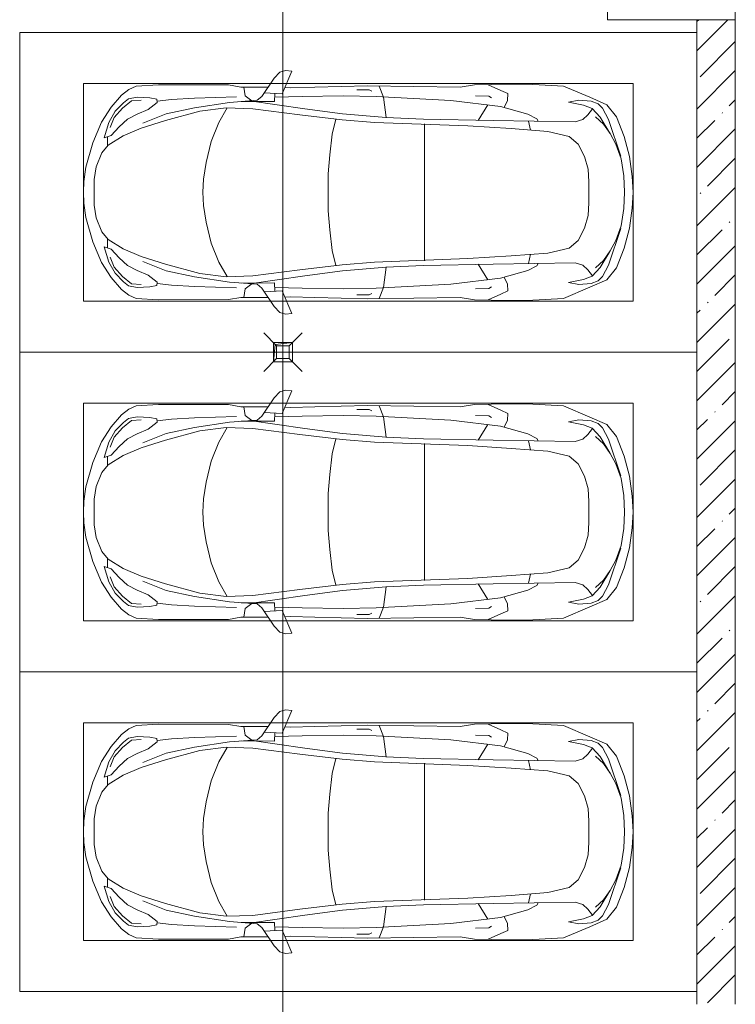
# Model space of a CAD drawing. Header units: millimetres. Extents: x -32229 to 169101, y -13689 to 125138.
# Tile 243 of 256: x 114655 to 120255, y 39050 to 46750. Entities that reach past the tile are written whole.
import ezdxf

# ---------------------------------------------------------------- set-up
doc = ezdxf.new("R2010")
doc.units = ezdxf.units.MM
for name, color, linetype, lineweight in [('A-DETL-GENF-OTLN', 7, 'Continuous', 18), ('A-FLOR-____-OTLN', 7, 'Continuous', 18), ('A-WALL-____-MCUT', 7, 'Continuous', 40), ('A-WALL-____-PATT', 7, 'Continuous', 40), ('C-PRKG-____-OTLN', 7, 'Continuous', 18), ('M-EQPM-____-OTLN', 7, 'Continuous', 18), ('P-SANR-FIXT-OTLN', 7, 'Continuous', 18), ('S-COLS-____-MCUT', 7, 'Continuous', 40)]:
    doc.layers.add(name, color=color, linetype=linetype, lineweight=lineweight)

# ---------------------------------------------------------------- blocks, each defined once
blk = doc.blocks.new('АР_Машиноместо - 5300x2500_С-V23--01 ЭМ')
at = {"layer": 'A-DETL-GENF-OTLN', "color": 253, "lineweight": 13, "true_color": 0xaaaaaa}
for p, q in [((1052.6, -517.5), (861.8, -571.6)), ((1165.1, -503.1), (1052.6, -517.5)), ((1250, -500), (1165.1, -503.1)), ((1250, -500), (1334.9, -503.1)), ((1334.9, -503.1), (1447.4, -517.5)), ((1447.4, -517.5), (1638.2, -571.6)), ((861.8, -571.6), (701.8, -640.4)), ((1050.7, -599.4), (941.4, -642.2)), ((1148.8, -583), (1050.7, -599.4)), ((1250, -581.6), (1148.8, -583)), ((1250, -581.6), (1351.2, -583)), ((1351.2, -583), (1449.3, -599.4)), ((1449.3, -599.4), (1558.6, -642.2)), ((1638.2, -571.6), (1798.2, -640.4)), ((701.8, -640.4), (584.4, -714.6)), ((824.6, -660.9), (703.5, -696.4)), ((804.5, -715.7), (824.6, -660.9)), ((881.5, -691.6), (809.1, -809.4)), ((888.4, -685.9), (815.2, -686.6)), ((941.4, -642.2), (881.5, -691.6)), ((1558.6, -642.2), (1618.5, -691.6)), ((1611.6, -685.9), (1684.8, -686.6)), ((1618.5, -691.6), (1690.9, -809.4)), ((1695.5, -715.7), (1675.4, -660.9)), ((1675.4, -660.9), (1796.5, -696.4)), ((1798.2, -640.4), (1915.6, -714.6)), ((584.4, -714.6), (489, -795.6)), ((616.5, -746.4), (550, -812.3)), ((703.5, -696.4), (616.5, -746.4)), ((737.5, -778.3), (804.5, -715.7)), ((1762.5, -778.3), (1695.5, -715.7)), ((1796.5, -696.4), (1883.5, -746.4)), ((1883.5, -746.4), (1950, -812.3)), ((1915.6, -714.6), (2011, -795.6)), ((489, -795.6), (445.9, -853.1)), ((550, -812.3), (519.1, -851.5)), ((639.1, -920), (677.4, -843.7)), ((677.4, -843.7), (737.5, -778.3)), ((809.1, -809.4), (749.2, -950.3)), ((1690.9, -809.4), (1750.8, -950.3)), ((1822.6, -843.7), (1762.5, -778.3)), ((1860.9, -920), (1822.6, -843.7)), ((1950, -812.3), (1980.9, -851.5)), ((2011, -795.6), (2054.1, -853.1)), ((420.9, -910.7), (409.5, -1087)), ((445.9, -853.1), (420.9, -910.7)), ((519.1, -851.5), (505.7, -920)), ((505.7, -920), (510.2, -1018.7)), ((603.4, -1004.8), (639.1, -920)), ((1896.6, -1004.8), (1860.9, -920)), ((1980.9, -851.5), (1994.3, -920)), ((1994.3, -920), (1989.8, -1018.7)), ((2054.1, -853.1), (2079.1, -910.7)), ((2079.1, -910.7), (2090.5, -1087)), ((749.2, -950.3), (687.4, -1141)), ((1750.8, -950.3), (1812.6, -1141)), ((510.2, -1018.7), (521.5, -1074.5)), ((521.5, -1074.5), (548.5, -1076.2)), ((548.5, -1076.2), (603.4, -1004.8)), ((1951.5, -1076.2), (1896.6, -1004.8)), ((1978.5, -1074.5), (1951.5, -1076.2)), ((1989.8, -1018.7), (1978.5, -1074.5)), ((409.5, -1087), (410.6, -1634.2)), ((687.4, -1141), (615.4, -1410.3)), ((1812.6, -1141), (1884.6, -1410.3)), ((2090.5, -1087), (2089.4, -1634.2)), ((615.4, -1410.3), (589.4, -1615.5)), ((852.8, -1499), (1016.6, -1459.9)), ((1016.6, -1459.9), (1146.9, -1439.4)), ((1146.9, -1439.4), (1250, -1434.1)), ((1353.1, -1439.4), (1250, -1434.1)), ((1483.4, -1459.9), (1353.1, -1439.4)), ((1647.2, -1499), (1483.4, -1459.9)), ((1884.6, -1410.3), (1910.6, -1615.5)), ((703.6, -1557.1), (852.8, -1499)), ((1796.4, -1557.1), (1647.2, -1499)), ((589.4, -1615.5), (595.8, -1824.8)), ((590.4, -1624.3), (703.6, -1557.1)), ((1909.6, -1624.3), (1796.4, -1557.1)), ((1910.6, -1615.5), (1904.2, -1824.8)), ((410.6, -1634.2), (426.5, -1730.9)), ((546.5, -1642.6), (530.6, -1857.6)), ((1953.5, -1642.6), (1969.4, -1857.6)), ((2089.4, -1634.2), (2073.5, -1730.9)), ((426.5, -1730.9), (427.5, -1943)), ((495, -1765.3), (426.6, -1753.4)), ((533.6, -1816.8), (495, -1765.3)), ((540.9, -1993.7), (539.8, -1733.1)), ((1959.1, -1993.7), (1960.2, -1733.1)), ((1966.4, -1816.8), (2005, -1765.3)), ((2005, -1765.3), (2073.4, -1753.4)), ((2073.5, -1730.9), (2072.5, -1943)), ((597, -2231), (535, -1798.3)), ((595.8, -1824.8), (644.6, -2191.8)), ((1904.2, -1824.8), (1855.4, -2191.8)), ((1903, -2231), (1965, -1798.3)), ((500.6, -1894.5), (357.8, -1990.1)), ((479.9, -2052.9), (471, -1914.3)), ((530.6, -1857.6), (500.6, -1894.5)), ((1969.4, -1857.6), (1999.4, -1894.5)), ((1999.4, -1894.5), (2142.2, -1990.1)), ((2020.1, -2052.9), (2029, -1914.3)), ((357.8, -1990.1), (309.5, -2036.1)), ((540.9, -1993.7), (476.3, -1997.9)), ((505.9, -1996), (500, -2210.1)), ((1959.1, -1993.7), (2023.7, -1997.9)), ((1994.1, -1996), (2000, -2210.1)), ((2142.2, -1990.1), (2190.5, -2036.1)), ((309.5, -2036.1), (296.8, -2079.9)), ((301.4, -2130.5), (479.9, -2052.9)), ((432.3, -2119.9), (430.7, -2073.9)), ((2198.6, -2130.5), (2020.1, -2052.9)), ((2067.7, -2119.9), (2069.3, -2073.9)), ((2190.5, -2036.1), (2203.2, -2079.9)), ((296.8, -2079.9), (301.4, -2130.5)), ((428.2, -2308.5), (432.3, -2119.9)), ((2071.8, -2308.5), (2067.7, -2119.9)), ((2203.2, -2079.9), (2198.6, -2130.5)), ((500, -2210.1), (495.7, -2532.3)), ((636.6, -2526.5), (597, -2231)), ((644.6, -2191.8), (684.2, -2522.3)), ((1855.4, -2191.8), (1815.8, -2522.3)), ((1863.4, -2526.5), (1903, -2231)), ((2000, -2210.1), (2004.3, -2532.3)), ((417.5, -2723), (428.2, -2308.5)), ((2082.5, -2723), (2071.8, -2308.5)), ((495.7, -2532.3), (501.4, -2789.7)), ((636.6, -2526.5), (665.8, -2867.4)), ((684.2, -2522.3), (704.9, -2775.5)), ((1815.8, -2522.3), (1795.1, -2775.5)), ((1863.4, -2526.5), (1834.2, -2867.4)), ((2004.3, -2532.3), (1998.6, -2789.7)), ((447.8, -2638.7), (447.8, -2733.7)), ((2052.2, -2638.7), (2052.2, -2733.7)), ((426.5, -3446.8), (417.5, -2723)), ((447.8, -2733.7), (459.7, -2756.2)), ((2052.2, -2733.7), (2040.3, -2756.2)), ((2073.5, -3446.8), (2082.5, -2723)), ((505.1, -2846.9), (420.9, -2813.3)), ((501.4, -2789.7), (530.9, -3374.8)), ((665.8, -2867.4), (505.1, -2846.9)), ((704.9, -2775.5), (731.2, -3507.6)), ((1795.1, -2775.5), (1768.8, -3507.6)), ((1834.2, -2867.4), (1994.9, -2846.9)), ((1998.6, -2789.7), (1969.1, -3374.8)), ((1994.9, -2846.9), (2079.1, -2813.3)), ((665.6, -2864.6), (678.7, -3159.5)), ((1834.4, -2864.6), (1821.3, -3159.5)), ((678.7, -3159.5), (689.3, -3705.5)), ((1821.3, -3159.5), (1810.7, -3705.5)), ((530.9, -3374.8), (578.7, -3762.9)), ((1969.1, -3374.8), (1921.3, -3762.9)), ((409.5, -3560), (426.5, -3446.8)), ((2090.5, -3560), (2073.5, -3446.8)), ((731.2, -3507.6), (752.2, -3845.6)), ((1768.8, -3507.6), (1747.8, -3845.6)), ((405.6, -3688.5), (409.5, -3560)), ((495.5, -3566.1), (496.8, -3671.6)), ((687.1, -3588.8), (566.5, -3663.9)), ((1812.9, -3588.8), (1933.5, -3663.9)), ((2004.5, -3566.1), (2003.2, -3671.6)), ((2094.4, -3688.5), (2090.5, -3560)), ((403.4, -3968), (405.6, -3688.5)), ((408.2, -3667), (453.1, -3766.3)), ((496.8, -3671.6), (510.1, -3691.5)), ((2003.2, -3671.6), (1989.9, -3691.5)), ((2091.8, -3667), (2046.9, -3766.3)), ((2096.6, -3968), (2094.4, -3688.5)), ((453.1, -3766.3), (478.4, -3819.3)), ((578.7, -3762.9), (638.7, -3975.4)), ((689.3, -3705.5), (699.7, -4345.5)), ((1810.7, -3705.5), (1800.3, -4345.5)), ((1921.3, -3762.9), (1861.3, -3975.4)), ((2046.9, -3766.3), (2021.6, -3819.3)), ((478.4, -3819.3), (532.5, -3818.1)), ((532.5, -3818.1), (585.5, -3790.5)), ((752.2, -3845.6), (774.4, -4132.9)), ((1747.8, -3845.6), (1725.6, -4132.9)), ((1967.5, -3818.1), (1914.5, -3790.5)), ((2021.6, -3819.3), (1967.5, -3818.1)), ((419.6, -4254.2), (403.4, -3968)), ((638.7, -3975.4), (675.2, -4045.5)), ((1861.3, -3975.4), (1824.8, -4045.5)), ((2080.4, -4254.2), (2096.6, -3968)), ((675.2, -4045.5), (694.6, -4057.6)), ((1824.8, -4045.5), (1805.4, -4057.6)), ((774.4, -4132.9), (812.5, -4298.9)), ((1725.6, -4132.9), (1687.5, -4298.9)), ((507.1, -4462.6), (419.6, -4254.2)), ((543.7, -4295.1), (528.4, -4374.7)), ((569.5, -4413.1), (543.7, -4295.1)), ((812.5, -4298.9), (872.7, -4370.2)), ((1687.5, -4298.9), (1627.3, -4370.2)), ((1930.5, -4413.1), (1956.3, -4295.1)), ((1956.3, -4295.1), (1971.6, -4374.7)), ((1992.9, -4462.6), (2080.4, -4254.2)), ((528.4, -4374.7), (536.4, -4471.4)), ((699.7, -4345.5), (679.6, -4406.3)), ((872.7, -4370.2), (970.5, -4419.3)), ((1627.3, -4370.2), (1529.5, -4419.3)), ((1800.3, -4345.5), (1820.4, -4406.3)), ((1971.6, -4374.7), (1963.6, -4471.4)), ((565.9, -4595.1), (507.1, -4462.6)), ((594.6, -4479.3), (569.5, -4413.1)), ((645, -4445.5), (597.3, -4481.4)), ((679.6, -4406.3), (645, -4445.5)), ((970.5, -4419.3), (1069.6, -4447.3)), ((1069.6, -4447.3), (1167.1, -4453.2)), ((1167.1, -4453.2), (1250, -4453.9)), ((1332.9, -4453.2), (1250, -4453.9)), ((1430.4, -4447.3), (1332.9, -4453.2)), ((1529.5, -4419.3), (1430.4, -4447.3)), ((1820.4, -4406.3), (1855, -4445.5)), ((1855, -4445.5), (1902.7, -4481.4)), ((1905.4, -4479.3), (1930.5, -4413.1)), ((1934.1, -4595.1), (1992.9, -4462.6)), ((536.4, -4471.4), (557.5, -4525.7)), ((557.5, -4525.7), (590.7, -4560.1)), ((661.8, -4543.1), (594.6, -4479.3)), ((717.1, -4568.9), (659.6, -4505.3)), ((1782.9, -4568.9), (1840.4, -4505.3)), ((1838.2, -4543.1), (1905.4, -4479.3)), ((1942.5, -4525.7), (1909.3, -4560.1)), ((1963.6, -4471.4), (1942.5, -4525.7)), ((659.1, -4669.9), (565.9, -4595.1)), ((590.7, -4560.1), (680.7, -4606.5)), ((788.5, -4617.7), (661.8, -4543.1)), ((680.7, -4606.5), (967, -4703.6)), ((791.3, -4619.7), (717.1, -4568.9)), ((873.9, -4665.1), (791.3, -4619.7)), ((1819.3, -4606.5), (1533, -4703.6)), ((1626.1, -4665.1), (1708.7, -4619.7)), ((1708.7, -4619.7), (1782.9, -4568.9)), ((1711.5, -4617.7), (1838.2, -4543.1)), ((1909.3, -4560.1), (1819.3, -4606.5)), ((1840.9, -4669.9), (1934.1, -4595.1)), ((812.7, -4729.4), (659.1, -4669.9)), ((988.2, -4706.7), (873.9, -4665.1)), ((1511.8, -4706.7), (1626.1, -4665.1)), ((1687.3, -4729.4), (1840.9, -4669.9)), ((970.2, -4771.8), (812.7, -4729.4)), ((1126.4, -4794.1), (970.2, -4771.8)), ((1122.2, -4726.4), (988.2, -4706.7)), ((1250, -4731.7), (1122.2, -4726.4)), ((1250, -4731.7), (1377.8, -4726.4)), ((1373.6, -4794.1), (1529.8, -4771.8)), ((1377.8, -4726.4), (1511.8, -4706.7)), ((1529.8, -4771.8), (1687.3, -4729.4)), ((1250, -4800), (1126.4, -4794.1)), ((1250, -4800), (1373.6, -4794.1))]:
    blk.add_line(p, q, dxfattribs=at)
at = {"layer": 'A-DETL-GENF-OTLN', "color": 254, "lineweight": 13, "true_color": 0xd4d4d4}
for p, q in [((664.7, -739.9), (591.7, -805)), ((742.6, -707.8), (664.7, -739.9)), ((1757.4, -707.8), (1835.3, -739.9)), ((1835.3, -739.9), (1908.3, -805)), ((591.7, -805), (534.5, -874.4)), ((1908.3, -805), (1965.5, -874.4)), ((534.5, -874.4), (528.1, -949.5)), ((1965.5, -874.4), (1971.9, -949.5)), ((710.2, -962.8), (636.7, -1146)), ((1789.8, -962.8), (1863.3, -1146)), ((537.4, -1076.1), (524.9, -1188.6)), ((1962.6, -1076.1), (1975.1, -1188.6)), ((636.7, -1146), (590.3, -1367.8)), ((1863.3, -1146), (1909.7, -1367.8)), ((524.9, -1188.6), (513.9, -1368.9)), ((1975.1, -1188.6), (1986.1, -1368.9)), ((513.9, -1368.9), (502.3, -1696.3)), ((590.3, -1367.8), (546.5, -1642.6)), ((1909.7, -1367.8), (1953.5, -1642.6)), ((1986.1, -1368.9), (1997.7, -1696.3)), ((677.9, -2473), (794.6, -2446)), ((794.6, -2446), (955.7, -2426.8)), ((955.7, -2426.8), (1105.5, -2413.7)), ((1105.5, -2413.7), (1250, -2412.9)), ((1394.5, -2413.7), (1250, -2412.9)), ((1544.3, -2426.8), (1394.5, -2413.7)), ((1705.4, -2446), (1544.3, -2426.8)), ((1822.1, -2473), (1705.4, -2446)), ((715.1, -3168.3), (1250, -3167.3)), ((1784.9, -3168.3), (1250, -3167.3)), ((694.6, -3980.4), (765.1, -3996.8)), ((1805.4, -3980.4), (1734.9, -3996.8))]:
    blk.add_line(p, q, dxfattribs=at)
at = {"layer": 'C-PRKG-____-OTLN', "color": 253, "lineweight": 13, "true_color": 0xaaaaaa}
for p, q in [((2500, 0), (0, 0)), ((0, 0), (0, -1985)), ((2500, 0), (2500, -5300)), ((400, -500), (400, -4800)), ((400, -500), (2100, -500)), ((2100, -500), (2100, -4800)), ((0, -2135), (0, -5300)), ((400, -4800), (2100, -4800))]:
    blk.add_line(p, q, dxfattribs=at)
blk = doc.blocks.new('АР_Машиноместо - 5300x2500_С-2205627--01 ЭМ')
at = {"layer": 'A-DETL-GENF-OTLN', "color": 253, "lineweight": 13, "true_color": 0xaaaaaa}
for p, q in [((1052.6, -517.5), (861.8, -571.6)), ((1165.1, -503.1), (1052.6, -517.5)), ((1250, -500), (1165.1, -503.1)), ((1250, -500), (1334.9, -503.1)), ((1334.9, -503.1), (1447.4, -517.5)), ((1447.4, -517.5), (1638.2, -571.6)), ((861.8, -571.6), (701.8, -640.4)), ((1050.7, -599.4), (941.4, -642.2)), ((1148.8, -583), (1050.7, -599.4)), ((1250, -581.6), (1148.8, -583)), ((1250, -581.6), (1351.2, -583)), ((1351.2, -583), (1449.3, -599.4)), ((1449.3, -599.4), (1558.6, -642.2)), ((1638.2, -571.6), (1798.2, -640.4)), ((701.8, -640.4), (584.4, -714.6)), ((824.6, -660.9), (703.5, -696.4)), ((804.5, -715.7), (824.6, -660.9)), ((881.5, -691.6), (809.1, -809.4)), ((888.4, -685.9), (815.2, -686.6)), ((941.4, -642.2), (881.5, -691.6)), ((1558.6, -642.2), (1618.5, -691.6)), ((1611.6, -685.9), (1684.8, -686.6)), ((1618.5, -691.6), (1690.9, -809.4)), ((1695.5, -715.7), (1675.4, -660.9)), ((1675.4, -660.9), (1796.5, -696.4)), ((1798.2, -640.4), (1915.6, -714.6)), ((584.4, -714.6), (489, -795.6)), ((616.5, -746.4), (550, -812.3)), ((703.5, -696.4), (616.5, -746.4)), ((737.5, -778.3), (804.5, -715.7)), ((1762.5, -778.3), (1695.5, -715.7)), ((1796.5, -696.4), (1883.5, -746.4)), ((1883.5, -746.4), (1950, -812.3)), ((1915.6, -714.6), (2011, -795.6)), ((489, -795.6), (445.9, -853.1)), ((550, -812.3), (519.1, -851.5)), ((639.1, -920), (677.4, -843.7)), ((677.4, -843.7), (737.5, -778.3)), ((809.1, -809.4), (749.2, -950.3)), ((1690.9, -809.4), (1750.8, -950.3)), ((1822.6, -843.7), (1762.5, -778.3)), ((1860.9, -920), (1822.6, -843.7)), ((1950, -812.3), (1980.9, -851.5)), ((2011, -795.6), (2054.1, -853.1)), ((420.9, -910.7), (409.5, -1087)), ((445.9, -853.1), (420.9, -910.7)), ((519.1, -851.5), (505.7, -920)), ((505.7, -920), (510.2, -1018.7)), ((603.4, -1004.8), (639.1, -920)), ((1896.6, -1004.8), (1860.9, -920)), ((1980.9, -851.5), (1994.3, -920)), ((1994.3, -920), (1989.8, -1018.7)), ((2054.1, -853.1), (2079.1, -910.7)), ((2079.1, -910.7), (2090.5, -1087)), ((749.2, -950.3), (687.4, -1141)), ((1750.8, -950.3), (1812.6, -1141)), ((510.2, -1018.7), (521.5, -1074.5)), ((521.5, -1074.5), (548.5, -1076.2)), ((548.5, -1076.2), (603.4, -1004.8)), ((1951.5, -1076.2), (1896.6, -1004.8)), ((1978.5, -1074.5), (1951.5, -1076.2)), ((1989.8, -1018.7), (1978.5, -1074.5)), ((409.5, -1087), (410.6, -1634.2)), ((687.4, -1141), (615.4, -1410.3)), ((1812.6, -1141), (1884.6, -1410.3)), ((2090.5, -1087), (2089.4, -1634.2)), ((615.4, -1410.3), (589.4, -1615.5)), ((852.8, -1499), (1016.6, -1459.9)), ((1016.6, -1459.9), (1146.9, -1439.4)), ((1146.9, -1439.4), (1250, -1434.1)), ((1353.1, -1439.4), (1250, -1434.1)), ((1483.4, -1459.9), (1353.1, -1439.4)), ((1647.2, -1499), (1483.4, -1459.9)), ((1884.6, -1410.3), (1910.6, -1615.5)), ((703.6, -1557.1), (852.8, -1499)), ((1796.4, -1557.1), (1647.2, -1499)), ((589.4, -1615.5), (595.8, -1824.8)), ((590.4, -1624.3), (703.6, -1557.1)), ((1909.6, -1624.3), (1796.4, -1557.1)), ((1910.6, -1615.5), (1904.2, -1824.8)), ((410.6, -1634.2), (426.5, -1730.9)), ((546.5, -1642.6), (530.6, -1857.6)), ((1953.5, -1642.6), (1969.4, -1857.6)), ((2089.4, -1634.2), (2073.5, -1730.9)), ((426.5, -1730.9), (427.5, -1943)), ((495, -1765.3), (426.6, -1753.4)), ((533.6, -1816.8), (495, -1765.3)), ((540.9, -1993.7), (539.8, -1733.1)), ((1959.1, -1993.7), (1960.2, -1733.1)), ((1966.4, -1816.8), (2005, -1765.3)), ((2005, -1765.3), (2073.4, -1753.4)), ((2073.5, -1730.9), (2072.5, -1943)), ((597, -2231), (535, -1798.3)), ((595.8, -1824.8), (644.6, -2191.8)), ((1904.2, -1824.8), (1855.4, -2191.8)), ((1903, -2231), (1965, -1798.3)), ((500.6, -1894.5), (357.8, -1990.1)), ((479.9, -2052.9), (471, -1914.3)), ((530.6, -1857.6), (500.6, -1894.5)), ((1969.4, -1857.6), (1999.4, -1894.5)), ((1999.4, -1894.5), (2142.2, -1990.1)), ((2020.1, -2052.9), (2029, -1914.3)), ((357.8, -1990.1), (309.5, -2036.1)), ((540.9, -1993.7), (476.3, -1997.9)), ((505.9, -1996), (500, -2210.1)), ((1959.1, -1993.7), (2023.7, -1997.9)), ((1994.1, -1996), (2000, -2210.1)), ((2142.2, -1990.1), (2190.5, -2036.1)), ((309.5, -2036.1), (296.8, -2079.9)), ((301.4, -2130.5), (479.9, -2052.9)), ((432.3, -2119.9), (430.7, -2073.9)), ((2198.6, -2130.5), (2020.1, -2052.9)), ((2067.7, -2119.9), (2069.3, -2073.9)), ((2190.5, -2036.1), (2203.2, -2079.9)), ((296.8, -2079.9), (301.4, -2130.5)), ((428.2, -2308.5), (432.3, -2119.9)), ((2071.8, -2308.5), (2067.7, -2119.9)), ((2203.2, -2079.9), (2198.6, -2130.5)), ((500, -2210.1), (495.7, -2532.3)), ((636.6, -2526.5), (597, -2231)), ((644.6, -2191.8), (684.2, -2522.3)), ((1855.4, -2191.8), (1815.8, -2522.3)), ((1863.4, -2526.5), (1903, -2231)), ((2000, -2210.1), (2004.3, -2532.3)), ((417.5, -2723), (428.2, -2308.5)), ((2082.5, -2723), (2071.8, -2308.5)), ((495.7, -2532.3), (501.4, -2789.7)), ((636.6, -2526.5), (665.8, -2867.4)), ((684.2, -2522.3), (704.9, -2775.5)), ((1815.8, -2522.3), (1795.1, -2775.5)), ((1863.4, -2526.5), (1834.2, -2867.4)), ((2004.3, -2532.3), (1998.6, -2789.7)), ((447.8, -2638.7), (447.8, -2733.7)), ((2052.2, -2638.7), (2052.2, -2733.7)), ((426.5, -3446.8), (417.5, -2723)), ((447.8, -2733.7), (459.7, -2756.2)), ((2052.2, -2733.7), (2040.3, -2756.2)), ((2073.5, -3446.8), (2082.5, -2723)), ((505.1, -2846.9), (420.9, -2813.3)), ((501.4, -2789.7), (530.9, -3374.8)), ((665.8, -2867.4), (505.1, -2846.9)), ((704.9, -2775.5), (731.2, -3507.6)), ((1795.1, -2775.5), (1768.8, -3507.6)), ((1834.2, -2867.4), (1994.9, -2846.9)), ((1998.6, -2789.7), (1969.1, -3374.8)), ((1994.9, -2846.9), (2079.1, -2813.3)), ((665.6, -2864.6), (678.7, -3159.5)), ((1834.4, -2864.6), (1821.3, -3159.5)), ((678.7, -3159.5), (689.3, -3705.5)), ((1821.3, -3159.5), (1810.7, -3705.5)), ((530.9, -3374.8), (578.7, -3762.9)), ((1969.1, -3374.8), (1921.3, -3762.9)), ((409.5, -3560), (426.5, -3446.8)), ((2090.5, -3560), (2073.5, -3446.8)), ((731.2, -3507.6), (752.2, -3845.6)), ((1768.8, -3507.6), (1747.8, -3845.6)), ((405.6, -3688.5), (409.5, -3560)), ((495.5, -3566.1), (496.8, -3671.6)), ((687.1, -3588.8), (566.5, -3663.9)), ((1812.9, -3588.8), (1933.5, -3663.9)), ((2004.5, -3566.1), (2003.2, -3671.6)), ((2094.4, -3688.5), (2090.5, -3560)), ((403.4, -3968), (405.6, -3688.5)), ((408.2, -3667), (453.1, -3766.3)), ((496.8, -3671.6), (510.1, -3691.5)), ((2003.2, -3671.6), (1989.9, -3691.5)), ((2091.8, -3667), (2046.9, -3766.3)), ((2096.6, -3968), (2094.4, -3688.5)), ((453.1, -3766.3), (478.4, -3819.3)), ((578.7, -3762.9), (638.7, -3975.4)), ((689.3, -3705.5), (699.7, -4345.5)), ((1810.7, -3705.5), (1800.3, -4345.5)), ((1921.3, -3762.9), (1861.3, -3975.4)), ((2046.9, -3766.3), (2021.6, -3819.3)), ((478.4, -3819.3), (532.5, -3818.1)), ((532.5, -3818.1), (585.5, -3790.5)), ((752.2, -3845.6), (774.4, -4132.9)), ((1747.8, -3845.6), (1725.6, -4132.9)), ((1967.5, -3818.1), (1914.5, -3790.5)), ((2021.6, -3819.3), (1967.5, -3818.1)), ((419.6, -4254.2), (403.4, -3968)), ((638.7, -3975.4), (675.2, -4045.5)), ((1861.3, -3975.4), (1824.8, -4045.5)), ((2080.4, -4254.2), (2096.6, -3968)), ((675.2, -4045.5), (694.6, -4057.6)), ((1824.8, -4045.5), (1805.4, -4057.6)), ((774.4, -4132.9), (812.5, -4298.9)), ((1725.6, -4132.9), (1687.5, -4298.9)), ((507.1, -4462.6), (419.6, -4254.2)), ((543.7, -4295.1), (528.4, -4374.7)), ((569.5, -4413.1), (543.7, -4295.1)), ((812.5, -4298.9), (872.7, -4370.2)), ((1687.5, -4298.9), (1627.3, -4370.2)), ((1930.5, -4413.1), (1956.3, -4295.1)), ((1956.3, -4295.1), (1971.6, -4374.7)), ((1992.9, -4462.6), (2080.4, -4254.2)), ((528.4, -4374.7), (536.4, -4471.4)), ((699.7, -4345.5), (679.6, -4406.3)), ((872.7, -4370.2), (970.5, -4419.3)), ((1627.3, -4370.2), (1529.5, -4419.3)), ((1800.3, -4345.5), (1820.4, -4406.3)), ((1971.6, -4374.7), (1963.6, -4471.4)), ((565.9, -4595.1), (507.1, -4462.6)), ((594.6, -4479.3), (569.5, -4413.1)), ((645, -4445.5), (597.3, -4481.4)), ((679.6, -4406.3), (645, -4445.5)), ((970.5, -4419.3), (1069.6, -4447.3)), ((1069.6, -4447.3), (1167.1, -4453.2)), ((1167.1, -4453.2), (1250, -4453.9)), ((1332.9, -4453.2), (1250, -4453.9)), ((1430.4, -4447.3), (1332.9, -4453.2)), ((1529.5, -4419.3), (1430.4, -4447.3)), ((1820.4, -4406.3), (1855, -4445.5)), ((1855, -4445.5), (1902.7, -4481.4)), ((1905.4, -4479.3), (1930.5, -4413.1)), ((1934.1, -4595.1), (1992.9, -4462.6)), ((536.4, -4471.4), (557.5, -4525.7)), ((557.5, -4525.7), (590.7, -4560.1)), ((661.8, -4543.1), (594.6, -4479.3)), ((717.1, -4568.9), (659.6, -4505.3)), ((1782.9, -4568.9), (1840.4, -4505.3)), ((1838.2, -4543.1), (1905.4, -4479.3)), ((1942.5, -4525.7), (1909.3, -4560.1)), ((1963.6, -4471.4), (1942.5, -4525.7)), ((659.1, -4669.9), (565.9, -4595.1)), ((590.7, -4560.1), (680.7, -4606.5)), ((788.5, -4617.7), (661.8, -4543.1)), ((680.7, -4606.5), (967, -4703.6)), ((791.3, -4619.7), (717.1, -4568.9)), ((873.9, -4665.1), (791.3, -4619.7)), ((1819.3, -4606.5), (1533, -4703.6)), ((1626.1, -4665.1), (1708.7, -4619.7)), ((1708.7, -4619.7), (1782.9, -4568.9)), ((1711.5, -4617.7), (1838.2, -4543.1)), ((1909.3, -4560.1), (1819.3, -4606.5)), ((1840.9, -4669.9), (1934.1, -4595.1)), ((812.7, -4729.4), (659.1, -4669.9)), ((988.2, -4706.7), (873.9, -4665.1)), ((1511.8, -4706.7), (1626.1, -4665.1)), ((1687.3, -4729.4), (1840.9, -4669.9)), ((970.2, -4771.8), (812.7, -4729.4)), ((1126.4, -4794.1), (970.2, -4771.8)), ((1122.2, -4726.4), (988.2, -4706.7)), ((1250, -4731.7), (1122.2, -4726.4)), ((1250, -4731.7), (1377.8, -4726.4)), ((1373.6, -4794.1), (1529.8, -4771.8)), ((1377.8, -4726.4), (1511.8, -4706.7)), ((1529.8, -4771.8), (1687.3, -4729.4)), ((1250, -4800), (1126.4, -4794.1)), ((1250, -4800), (1373.6, -4794.1))]:
    blk.add_line(p, q, dxfattribs=at)
at = {"layer": 'A-DETL-GENF-OTLN', "color": 254, "lineweight": 13, "true_color": 0xd4d4d4}
for p, q in [((664.7, -739.9), (591.7, -805)), ((742.6, -707.8), (664.7, -739.9)), ((1757.4, -707.8), (1835.3, -739.9)), ((1835.3, -739.9), (1908.3, -805)), ((591.7, -805), (534.5, -874.4)), ((1908.3, -805), (1965.5, -874.4)), ((534.5, -874.4), (528.1, -949.5)), ((1965.5, -874.4), (1971.9, -949.5)), ((710.2, -962.8), (636.7, -1146)), ((1789.8, -962.8), (1863.3, -1146)), ((537.4, -1076.1), (524.9, -1188.6)), ((1962.6, -1076.1), (1975.1, -1188.6)), ((636.7, -1146), (590.3, -1367.8)), ((1863.3, -1146), (1909.7, -1367.8)), ((524.9, -1188.6), (513.9, -1368.9)), ((1975.1, -1188.6), (1986.1, -1368.9)), ((513.9, -1368.9), (502.3, -1696.3)), ((590.3, -1367.8), (546.5, -1642.6)), ((1909.7, -1367.8), (1953.5, -1642.6)), ((1986.1, -1368.9), (1997.7, -1696.3)), ((677.9, -2473), (794.6, -2446)), ((794.6, -2446), (955.7, -2426.8)), ((955.7, -2426.8), (1105.5, -2413.7)), ((1105.5, -2413.7), (1250, -2412.9)), ((1394.5, -2413.7), (1250, -2412.9)), ((1544.3, -2426.8), (1394.5, -2413.7)), ((1705.4, -2446), (1544.3, -2426.8)), ((1822.1, -2473), (1705.4, -2446)), ((715.1, -3168.3), (1250, -3167.3)), ((1784.9, -3168.3), (1250, -3167.3)), ((694.6, -3980.4), (765.1, -3996.8)), ((1805.4, -3980.4), (1734.9, -3996.8))]:
    blk.add_line(p, q, dxfattribs=at)
at = {"layer": 'C-PRKG-____-OTLN', "color": 253, "lineweight": 13, "true_color": 0xaaaaaa}
for p, q in [((2500, 0), (0, 0)), ((0, 0), (0, -5300)), ((2500, 0), (2500, -5300)), ((400, -500), (400, -4800)), ((400, -500), (2100, -500)), ((2100, -500), (2100, -4800)), ((400, -4800), (2100, -4800))]:
    blk.add_line(p, q, dxfattribs=at)
blk = doc.blocks.new('АР_Машиноместо - 5300x2500_С-V24--01 ЭМ')
at = {"layer": 'A-DETL-GENF-OTLN', "color": 253, "lineweight": 13, "true_color": 0xaaaaaa}
for p, q in [((1052.6, -517.5), (861.8, -571.6)), ((1165.1, -503.1), (1052.6, -517.5)), ((1250, -500), (1165.1, -503.1)), ((1250, -500), (1334.9, -503.1)), ((1334.9, -503.1), (1447.4, -517.5)), ((1447.4, -517.5), (1638.2, -571.6)), ((861.8, -571.6), (701.8, -640.4)), ((1050.7, -599.4), (941.4, -642.2)), ((1148.8, -583), (1050.7, -599.4)), ((1250, -581.6), (1148.8, -583)), ((1250, -581.6), (1351.2, -583)), ((1351.2, -583), (1449.3, -599.4)), ((1449.3, -599.4), (1558.6, -642.2)), ((1638.2, -571.6), (1798.2, -640.4)), ((701.8, -640.4), (584.4, -714.6)), ((824.6, -660.9), (703.5, -696.4)), ((804.5, -715.7), (824.6, -660.9)), ((881.5, -691.6), (809.1, -809.4)), ((888.4, -685.9), (815.2, -686.6)), ((941.4, -642.2), (881.5, -691.6)), ((1558.6, -642.2), (1618.5, -691.6)), ((1611.6, -685.9), (1684.8, -686.6)), ((1618.5, -691.6), (1690.9, -809.4)), ((1695.5, -715.7), (1675.4, -660.9)), ((1675.4, -660.9), (1796.5, -696.4)), ((1798.2, -640.4), (1915.6, -714.6)), ((584.4, -714.6), (489, -795.6)), ((616.5, -746.4), (550, -812.3)), ((703.5, -696.4), (616.5, -746.4)), ((737.5, -778.3), (804.5, -715.7)), ((1762.5, -778.3), (1695.5, -715.7)), ((1796.5, -696.4), (1883.5, -746.4)), ((1883.5, -746.4), (1950, -812.3)), ((1915.6, -714.6), (2011, -795.6)), ((489, -795.6), (445.9, -853.1)), ((550, -812.3), (519.1, -851.5)), ((639.1, -920), (677.4, -843.7)), ((677.4, -843.7), (737.5, -778.3)), ((809.1, -809.4), (749.2, -950.3)), ((1690.9, -809.4), (1750.8, -950.3)), ((1822.6, -843.7), (1762.5, -778.3)), ((1860.9, -920), (1822.6, -843.7)), ((1950, -812.3), (1980.9, -851.5)), ((2011, -795.6), (2054.1, -853.1)), ((420.9, -910.7), (409.5, -1087)), ((445.9, -853.1), (420.9, -910.7)), ((519.1, -851.5), (505.7, -920)), ((505.7, -920), (510.2, -1018.7)), ((603.4, -1004.8), (639.1, -920)), ((1896.6, -1004.8), (1860.9, -920)), ((1980.9, -851.5), (1994.3, -920)), ((1994.3, -920), (1989.8, -1018.7)), ((2054.1, -853.1), (2079.1, -910.7)), ((2079.1, -910.7), (2090.5, -1087)), ((749.2, -950.3), (687.4, -1141)), ((1750.8, -950.3), (1812.6, -1141)), ((510.2, -1018.7), (521.5, -1074.5)), ((521.5, -1074.5), (548.5, -1076.2)), ((548.5, -1076.2), (603.4, -1004.8)), ((1951.5, -1076.2), (1896.6, -1004.8)), ((1978.5, -1074.5), (1951.5, -1076.2)), ((1989.8, -1018.7), (1978.5, -1074.5)), ((409.5, -1087), (410.6, -1634.2)), ((687.4, -1141), (615.4, -1410.3)), ((1812.6, -1141), (1884.6, -1410.3)), ((2090.5, -1087), (2089.4, -1634.2)), ((615.4, -1410.3), (589.4, -1615.5)), ((852.8, -1499), (1016.6, -1459.9)), ((1016.6, -1459.9), (1146.9, -1439.4)), ((1146.9, -1439.4), (1250, -1434.1)), ((1353.1, -1439.4), (1250, -1434.1)), ((1483.4, -1459.9), (1353.1, -1439.4)), ((1647.2, -1499), (1483.4, -1459.9)), ((1884.6, -1410.3), (1910.6, -1615.5)), ((703.6, -1557.1), (852.8, -1499)), ((1796.4, -1557.1), (1647.2, -1499)), ((589.4, -1615.5), (595.8, -1824.8)), ((590.4, -1624.3), (703.6, -1557.1)), ((1909.6, -1624.3), (1796.4, -1557.1)), ((1910.6, -1615.5), (1904.2, -1824.8)), ((410.6, -1634.2), (426.5, -1730.9)), ((546.5, -1642.6), (530.6, -1857.6)), ((1953.5, -1642.6), (1969.4, -1857.6)), ((2089.4, -1634.2), (2073.5, -1730.9)), ((426.5, -1730.9), (427.5, -1943)), ((495, -1765.3), (426.6, -1753.4)), ((533.6, -1816.8), (495, -1765.3)), ((540.9, -1993.7), (539.8, -1733.1)), ((1959.1, -1993.7), (1960.2, -1733.1)), ((1966.4, -1816.8), (2005, -1765.3)), ((2005, -1765.3), (2073.4, -1753.4)), ((2073.5, -1730.9), (2072.5, -1943)), ((597, -2231), (535, -1798.3)), ((595.8, -1824.8), (644.6, -2191.8)), ((1904.2, -1824.8), (1855.4, -2191.8)), ((1903, -2231), (1965, -1798.3)), ((500.6, -1894.5), (357.8, -1990.1)), ((479.9, -2052.9), (471, -1914.3)), ((530.6, -1857.6), (500.6, -1894.5)), ((1969.4, -1857.6), (1999.4, -1894.5)), ((1999.4, -1894.5), (2142.2, -1990.1)), ((2020.1, -2052.9), (2029, -1914.3)), ((357.8, -1990.1), (309.5, -2036.1)), ((540.9, -1993.7), (476.3, -1997.9)), ((505.9, -1996), (500, -2210.1)), ((1959.1, -1993.7), (2023.7, -1997.9)), ((1994.1, -1996), (2000, -2210.1)), ((2142.2, -1990.1), (2190.5, -2036.1)), ((309.5, -2036.1), (296.8, -2079.9)), ((301.4, -2130.5), (479.9, -2052.9)), ((432.3, -2119.9), (430.7, -2073.9)), ((2198.6, -2130.5), (2020.1, -2052.9)), ((2067.7, -2119.9), (2069.3, -2073.9)), ((2190.5, -2036.1), (2203.2, -2079.9)), ((296.8, -2079.9), (301.4, -2130.5)), ((428.2, -2308.5), (432.3, -2119.9)), ((2071.8, -2308.5), (2067.7, -2119.9)), ((2203.2, -2079.9), (2198.6, -2130.5)), ((500, -2210.1), (495.7, -2532.3)), ((636.6, -2526.5), (597, -2231)), ((644.6, -2191.8), (684.2, -2522.3)), ((1855.4, -2191.8), (1815.8, -2522.3)), ((1863.4, -2526.5), (1903, -2231)), ((2000, -2210.1), (2004.3, -2532.3)), ((417.5, -2723), (428.2, -2308.5)), ((2082.5, -2723), (2071.8, -2308.5)), ((495.7, -2532.3), (501.4, -2789.7)), ((636.6, -2526.5), (665.8, -2867.4)), ((684.2, -2522.3), (704.9, -2775.5)), ((1815.8, -2522.3), (1795.1, -2775.5)), ((1863.4, -2526.5), (1834.2, -2867.4)), ((2004.3, -2532.3), (1998.6, -2789.7)), ((447.8, -2638.7), (447.8, -2733.7)), ((2052.2, -2638.7), (2052.2, -2733.7)), ((426.5, -3446.8), (417.5, -2723)), ((447.8, -2733.7), (459.7, -2756.2)), ((2052.2, -2733.7), (2040.3, -2756.2)), ((2073.5, -3446.8), (2082.5, -2723)), ((505.1, -2846.9), (420.9, -2813.3)), ((501.4, -2789.7), (530.9, -3374.8)), ((665.8, -2867.4), (505.1, -2846.9)), ((704.9, -2775.5), (731.2, -3507.6)), ((1795.1, -2775.5), (1768.8, -3507.6)), ((1834.2, -2867.4), (1994.9, -2846.9)), ((1998.6, -2789.7), (1969.1, -3374.8)), ((1994.9, -2846.9), (2079.1, -2813.3)), ((665.6, -2864.6), (678.7, -3159.5)), ((1834.4, -2864.6), (1821.3, -3159.5)), ((678.7, -3159.5), (689.3, -3705.5)), ((1821.3, -3159.5), (1810.7, -3705.5)), ((530.9, -3374.8), (578.7, -3762.9)), ((1969.1, -3374.8), (1921.3, -3762.9)), ((409.5, -3560), (426.5, -3446.8)), ((2090.5, -3560), (2073.5, -3446.8)), ((731.2, -3507.6), (752.2, -3845.6)), ((1768.8, -3507.6), (1747.8, -3845.6)), ((405.6, -3688.5), (409.5, -3560)), ((495.5, -3566.1), (496.8, -3671.6)), ((687.1, -3588.8), (566.5, -3663.9)), ((1812.9, -3588.8), (1933.5, -3663.9)), ((2004.5, -3566.1), (2003.2, -3671.6)), ((2094.4, -3688.5), (2090.5, -3560)), ((403.4, -3968), (405.6, -3688.5)), ((408.2, -3667), (453.1, -3766.3)), ((496.8, -3671.6), (510.1, -3691.5)), ((2003.2, -3671.6), (1989.9, -3691.5)), ((2091.8, -3667), (2046.9, -3766.3)), ((2096.6, -3968), (2094.4, -3688.5)), ((453.1, -3766.3), (478.4, -3819.3)), ((578.7, -3762.9), (638.7, -3975.4)), ((689.3, -3705.5), (699.7, -4345.5)), ((1810.7, -3705.5), (1800.3, -4345.5)), ((1921.3, -3762.9), (1861.3, -3975.4)), ((2046.9, -3766.3), (2021.6, -3819.3)), ((478.4, -3819.3), (532.5, -3818.1)), ((532.5, -3818.1), (585.5, -3790.5)), ((752.2, -3845.6), (774.4, -4132.9)), ((1747.8, -3845.6), (1725.6, -4132.9)), ((1967.5, -3818.1), (1914.5, -3790.5)), ((2021.6, -3819.3), (1967.5, -3818.1)), ((419.6, -4254.2), (403.4, -3968)), ((638.7, -3975.4), (675.2, -4045.5)), ((1861.3, -3975.4), (1824.8, -4045.5)), ((2080.4, -4254.2), (2096.6, -3968)), ((675.2, -4045.5), (694.6, -4057.6)), ((1824.8, -4045.5), (1805.4, -4057.6)), ((774.4, -4132.9), (812.5, -4298.9)), ((1725.6, -4132.9), (1687.5, -4298.9)), ((507.1, -4462.6), (419.6, -4254.2)), ((543.7, -4295.1), (528.4, -4374.7)), ((569.5, -4413.1), (543.7, -4295.1)), ((812.5, -4298.9), (872.7, -4370.2)), ((1687.5, -4298.9), (1627.3, -4370.2)), ((1930.5, -4413.1), (1956.3, -4295.1)), ((1956.3, -4295.1), (1971.6, -4374.7)), ((1992.9, -4462.6), (2080.4, -4254.2)), ((528.4, -4374.7), (536.4, -4471.4)), ((699.7, -4345.5), (679.6, -4406.3)), ((872.7, -4370.2), (970.5, -4419.3)), ((1627.3, -4370.2), (1529.5, -4419.3)), ((1800.3, -4345.5), (1820.4, -4406.3)), ((1971.6, -4374.7), (1963.6, -4471.4)), ((565.9, -4595.1), (507.1, -4462.6)), ((594.6, -4479.3), (569.5, -4413.1)), ((645, -4445.5), (597.3, -4481.4)), ((679.6, -4406.3), (645, -4445.5)), ((970.5, -4419.3), (1069.6, -4447.3)), ((1069.6, -4447.3), (1167.1, -4453.2)), ((1167.1, -4453.2), (1250, -4453.9)), ((1332.9, -4453.2), (1250, -4453.9)), ((1430.4, -4447.3), (1332.9, -4453.2)), ((1529.5, -4419.3), (1430.4, -4447.3)), ((1820.4, -4406.3), (1855, -4445.5)), ((1855, -4445.5), (1902.7, -4481.4)), ((1905.4, -4479.3), (1930.5, -4413.1)), ((1934.1, -4595.1), (1992.9, -4462.6)), ((536.4, -4471.4), (557.5, -4525.7)), ((557.5, -4525.7), (590.7, -4560.1)), ((661.8, -4543.1), (594.6, -4479.3)), ((717.1, -4568.9), (659.6, -4505.3)), ((1782.9, -4568.9), (1840.4, -4505.3)), ((1838.2, -4543.1), (1905.4, -4479.3)), ((1942.5, -4525.7), (1909.3, -4560.1)), ((1963.6, -4471.4), (1942.5, -4525.7)), ((659.1, -4669.9), (565.9, -4595.1)), ((590.7, -4560.1), (680.7, -4606.5)), ((788.5, -4617.7), (661.8, -4543.1)), ((680.7, -4606.5), (967, -4703.6)), ((791.3, -4619.7), (717.1, -4568.9)), ((873.9, -4665.1), (791.3, -4619.7)), ((1819.3, -4606.5), (1533, -4703.6)), ((1626.1, -4665.1), (1708.7, -4619.7)), ((1708.7, -4619.7), (1782.9, -4568.9)), ((1711.5, -4617.7), (1838.2, -4543.1)), ((1909.3, -4560.1), (1819.3, -4606.5)), ((1840.9, -4669.9), (1934.1, -4595.1)), ((812.7, -4729.4), (659.1, -4669.9)), ((988.2, -4706.7), (873.9, -4665.1)), ((1511.8, -4706.7), (1626.1, -4665.1)), ((1687.3, -4729.4), (1840.9, -4669.9)), ((970.2, -4771.8), (812.7, -4729.4)), ((1126.4, -4794.1), (970.2, -4771.8)), ((1122.2, -4726.4), (988.2, -4706.7)), ((1250, -4731.7), (1122.2, -4726.4)), ((1250, -4731.7), (1377.8, -4726.4)), ((1373.6, -4794.1), (1529.8, -4771.8)), ((1377.8, -4726.4), (1511.8, -4706.7)), ((1529.8, -4771.8), (1687.3, -4729.4)), ((1250, -4800), (1126.4, -4794.1)), ((1250, -4800), (1373.6, -4794.1))]:
    blk.add_line(p, q, dxfattribs=at)
at = {"layer": 'A-DETL-GENF-OTLN', "color": 254, "lineweight": 13, "true_color": 0xd4d4d4}
for p, q in [((664.7, -739.9), (591.7, -805)), ((742.6, -707.8), (664.7, -739.9)), ((1757.4, -707.8), (1835.3, -739.9)), ((1835.3, -739.9), (1908.3, -805)), ((591.7, -805), (534.5, -874.4)), ((1908.3, -805), (1965.5, -874.4)), ((534.5, -874.4), (528.1, -949.5)), ((1965.5, -874.4), (1971.9, -949.5)), ((710.2, -962.8), (636.7, -1146)), ((1789.8, -962.8), (1863.3, -1146)), ((537.4, -1076.1), (524.9, -1188.6)), ((1962.6, -1076.1), (1975.1, -1188.6)), ((636.7, -1146), (590.3, -1367.8)), ((1863.3, -1146), (1909.7, -1367.8)), ((524.9, -1188.6), (513.9, -1368.9)), ((1975.1, -1188.6), (1986.1, -1368.9)), ((513.9, -1368.9), (502.3, -1696.3)), ((590.3, -1367.8), (546.5, -1642.6)), ((1909.7, -1367.8), (1953.5, -1642.6)), ((1986.1, -1368.9), (1997.7, -1696.3)), ((677.9, -2473), (794.6, -2446)), ((794.6, -2446), (955.7, -2426.8)), ((955.7, -2426.8), (1105.5, -2413.7)), ((1105.5, -2413.7), (1250, -2412.9)), ((1394.5, -2413.7), (1250, -2412.9)), ((1544.3, -2426.8), (1394.5, -2413.7)), ((1705.4, -2446), (1544.3, -2426.8)), ((1822.1, -2473), (1705.4, -2446)), ((715.1, -3168.3), (1250, -3167.3)), ((1784.9, -3168.3), (1250, -3167.3)), ((694.6, -3980.4), (765.1, -3996.8)), ((1805.4, -3980.4), (1734.9, -3996.8))]:
    blk.add_line(p, q, dxfattribs=at)
at = {"layer": 'C-PRKG-____-OTLN', "color": 253, "lineweight": 13, "true_color": 0xaaaaaa}
for p, q in [((2500, 0), (0, 0)), ((0, 0), (0, -5300)), ((2500, 0), (2500, -1985)), ((400, -500), (400, -4800)), ((400, -500), (2100, -500)), ((2100, -500), (2100, -4800)), ((2500, -2135), (2500, -5300)), ((400, -4800), (2100, -4800))]:
    blk.add_line(p, q, dxfattribs=at)
blk = doc.blocks.new('АР_Канал вертикальный прямоугольный - ВК-5404241--01 ЭМ')
at = {"layer": 'M-EQPM-____-OTLN', "color": 253, "lineweight": 13, "true_color": 0xaaaaaa}
for p, q in [((75, 75), (-75, 75)), ((-75, 75), (-75, -75)), ((75, 75), (-75, 75)), ((-75, 75), (-75, -75)), ((-75, -75), (-75, 75)), ((-75, 75), (75, 75)), ((-75, -75), (-60, 60)), ((-75, -75), (-60, 60)), ((-60, 60), (75, 75)), ((-60, 60), (75, 75)), ((75, -75), (75, 75)), ((75, 75), (75, -75)), ((-75, -75), (75, -75)), ((75, -75), (-75, -75))]:
    blk.add_line(p, q, dxfattribs=at)
blk = doc.blocks.new('АР_Трап - 100-100-V67--01 ЭМ')
at = {"layer": 'P-SANR-FIXT-OTLN', "color": 253, "lineweight": 13, "true_color": 0xaaaaaa}
for p, q in [((-50, 50), (-150, 150)), ((0, -100), (0, 100)), ((50, 50), (150, 150)), ((-100, 0), (100, 0)), ((-50, -50), (-50, 50)), ((50, 50), (-50, 50)), ((50, -50), (50, 50)), ((-50, -50), (-150, -150)), ((-50, -50), (50, -50)), ((50, -50), (150, -150))]:
    blk.add_line(p, q, dxfattribs=at)
blk = doc.blocks.new('Наметкина 10_РД_АР_П_отсоединено_rvt-1--01 ЭМ')
at = {"layer": 'A-WALL-____-PATT', "lineweight": 5, "true_color": 0xaaaaaa}
h = blk.add_hatch(dxfattribs=at)
h.set_pattern_fill('FP_1', color=253, style=0, pattern_type=2)
h.set_pattern_definition([(45, (0, 0), (-228.0985, 228.0985), []), (45, (228.1, 0), (-228.0985, 228.0985), [403.225, -80.645, 6.706, -73.939])])
h.paths.add_polyline_path([(120255.3, 39050), (120255.3, 46750), (119955.3, 46750), (119955.3, 39050)])
at = {"layer": 'A-FLOR-____-OTLN', "color": 253, "lineweight": 13, "true_color": 0xaaaaaa}
for p, q in [((116715.3, 55310), (116715.3, 44225)), ((116715.3, 44075), (116715.3, 33435))]:
    blk.add_line(p, q, dxfattribs=at)
at = {"layer": 'A-WALL-____-MCUT', "color": 253, "lineweight": 13, "true_color": 0xaaaaaa}
for p, q in [((120255.3, 46750), (119955.3, 46750)), ((119955.3, 46750), (119955.3, 39050)), ((120255.3, 39050), (120255.3, 46750))]:
    blk.add_line(p, q, dxfattribs=at)
at = {"layer": 'S-COLS-____-MCUT', "color": 253, "lineweight": 15, "true_color": 0xaaaaaa}
for p, q in [((119255.3, 47150), (119255.3, 46750)), ((120255.3, 46750), (120255.3, 47150)), ((119255.3, 46750), (120255.3, 46750))]:
    blk.add_line(p, q, dxfattribs=at)
at = {"layer": 'C-PRKG-____-OTLN', "color": 253, "lineweight": 13, "true_color": 0xaaaaaa, "rotation": 90.0000000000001}
for name, p in [('АР_Машиноместо - 5300x2500_С-V23--01 ЭМ', (114655.3, 44150)), ('АР_Машиноместо - 5300x2500_С-V24--01 ЭМ', (114655.3, 41650)), ('АР_Машиноместо - 5300x2500_С-2205627--01 ЭМ', (114655.3, 39150))]:
    blk.add_blockref(name, p, dxfattribs=at)
at = {"layer": 'M-EQPM-____-OTLN', "color": 253, "lineweight": 13, "true_color": 0xaaaaaa}
blk.add_blockref('АР_Канал вертикальный прямоугольный - ВК-5404241--01 ЭМ', (116715.3, 44150), dxfattribs=at)
at = {"layer": 'P-SANR-FIXT-OTLN', "color": 253, "lineweight": 13, "true_color": 0xaaaaaa}
blk.add_blockref('АР_Трап - 100-100-V67--01 ЭМ', (116715.3, 44150), dxfattribs=at)

msp = doc.modelspace()

# ---------------------------------------------------------------- block references
at = {"lineweight": 5}
msp.add_blockref('Наметкина 10_РД_АР_П_отсоединено_rvt-1--01 ЭМ', (0, 0), dxfattribs=at)

doc.saveas('drawing.dxf')
